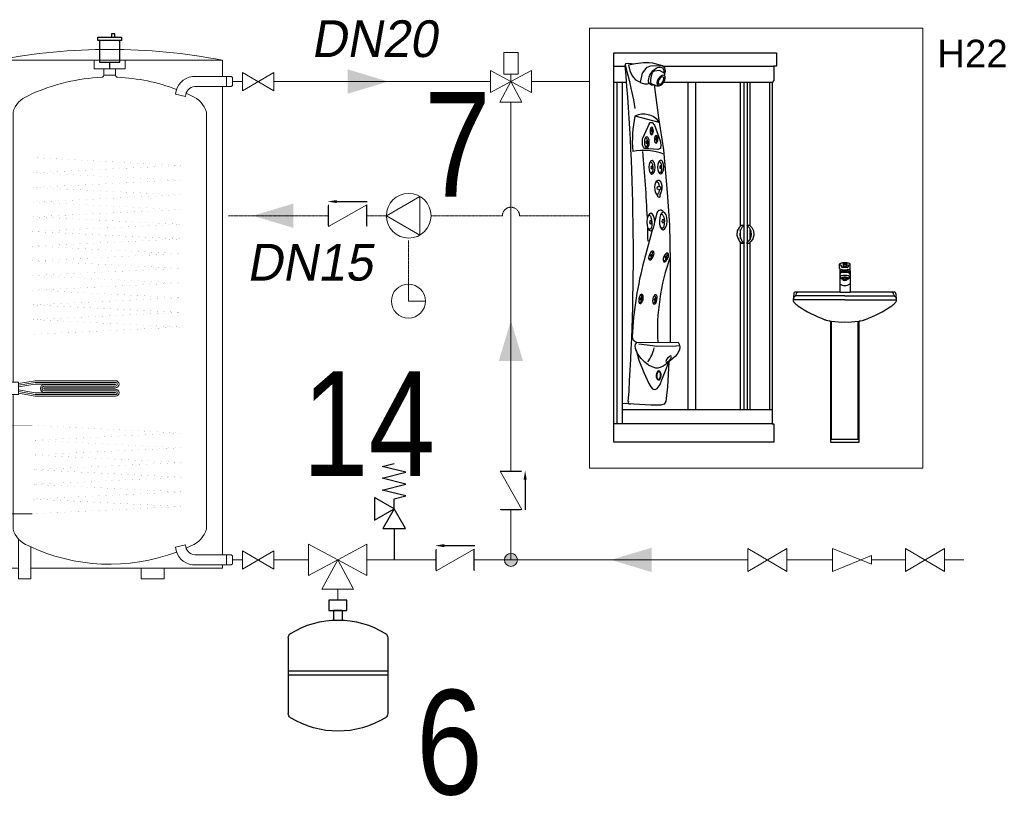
# Model space of a CAD drawing. Header units: millimetres. Extents: x 39871 to 53385, y 51832 to 57813.
# Tile 86 of 88: x 50208 to 50996, y 53057 to 53678. Entities that reach past the tile are written whole.
import ezdxf

# ---------------------------------------------------------------- set-up
doc = ezdxf.new("R2010")
doc.units = ezdxf.units.MM
doc.linetypes.add('ACAD_ISO02W100', pattern=[15, 12, -3])
for name, color, linetype in [('ACQUA CALDA SANITARIA', 7, 'Continuous'), ('SCRITTE', 7, 'Continuous'), ('SIMBOLI IDRAULICI', 7, 'Continuous')]:
    doc.layers.add(name, color=color, linetype=linetype)
for name, color, linetype, lineweight in [('COLLEGAMENTI ELETTRICI', 3, 'Continuous', 30), ('MANDATA', 12, 'Continuous', 30), ('RETE IDRICA', 140, 'Continuous', 30)]:
    doc.layers.add(name, color=color, linetype=linetype, lineweight=lineweight)
doc.styles.add('ARIAL', font='ARIALN.TTF')
doc.styles.get("Standard").update_dxf_attribs({"font": 'GOTHIC.TTF'})

# ---------------------------------------------------------------- blocks, each defined once
blk = doc.blocks.new('Rubinetto')
at = {"layer": 'SIMBOLI IDRAULICI', "lineweight": 13}
for p, q in [((-2.587, 0.762), (0, -0.762)), ((0, 0.762), (-2.587, -0.762)), ((-2.587, 0.762), (-2.587, -0.762)), ((0, 0.762), (0, -0.762))]:
    blk.add_line(p, q, dxfattribs=at)
blk = doc.blocks.new('serbatoio')
at = {"layer": 'ACQUA CALDA SANITARIA'}
for p, q in [((29566.5, -6174.7), (29566.5, -6166.7)), ((29566.5, -6166.7), (29622.5, -6166.7)), ((29622.5, -6174.7), (29566.5, -6174.7)), ((29618.5, -6174.7), (29570.5, -6174.7)), ((29570.5, -6174.7), (29570.5, -6226.8)), ((29606.5, -6158.7), (29598.5, -6158.7)), ((29598.5, -6158.7), (29598.5, -6166.7)), ((29606.5, -6166.7), (29606.5, -6158.7)), ((29618.5, -6226.8), (29618.5, -6174.7)), ((29622.5, -6166.7), (29622.5, -6174.7)), ((29570.5, -6226.8), (29618.5, -6226.8)), ((29594.5, -6242.8), (29594.5, -6226.8))]:
    blk.add_line(p, q, dxfattribs=at)
at = {"layer": 'ACQUA CALDA SANITARIA', "lineweight": 13}
for p, q in [((29325.3, -7433.8), (29325.3, -6221.9)), ((29863.8, -6221.9), (29325.3, -6221.9)), ((29557.4, -6221.9), (29557.4, -6242.8)), ((29631.7, -6221.9), (29631.7, -6242.8)), ((29863.8, -6260.8), (29863.8, -6221.9)), ((29557.4, -6242.8), (29580.5, -6242.8)), ((29580.5, -6257.8), (29580.5, -6242.8)), ((29580.5, -6242.8), (29608.5, -6242.8)), ((29608.5, -6257.8), (29608.5, -6242.8)), ((29631.7, -6242.8), (29608.5, -6242.8)), ((29608.5, -6257.8), (29580.5, -6257.8)), ((29884.1, -6260.8), (29792.2, -6260.8)), ((29873.2, -6284.9), (29873.2, -6260.8)), ((29884.1, -6260.8), (29887.6, -6263.5)), ((29887.6, -6263.5), (29887.6, -6282.2)), ((29884.1, -6284.9), (29797.3, -6284.9)), ((29863.8, -7402.3), (29863.8, -6284.9)), ((29884.1, -6284.9), (29887.6, -6282.2)), ((29751.4, -6303.2), (29775.3, -6308.6)), ((29363.7, -6369), (29363.7, -6345.9)), ((29825.4, -6369), (29825.4, -6345.9)), ((29363.7, -6369), (29363.7, -6990.4)), ((29825.4, -6369), (29825.4, -7318.1)), ((29284.8, -6454.1), (29325.3, -6454.1)), ((29284.8, -6876.3), (29325.3, -6876.3)), ((29363.7, -7019.9), (29363.7, -7318.1)), ((29284.8, -7092.8), (29325.3, -7092.8)), ((29284.8, -7304.2), (29325.3, -7304.2)), ((29409.1, -7304.2), (29325.3, -7304.2)), ((29363.7, -7318.1), (29363.7, -7341.2)), ((29825.4, -7318.1), (29825.4, -7341.2)), ((29376.8, -7459.7), (29376.8, -7364.6)), ((29751.4, -7384), (29775.3, -7378.6)), ((29406.5, -7459.7), (29406.5, -7383.6)), ((29884.1, -7402.3), (29797.3, -7402.3)), ((29873.2, -7402.3), (29873.2, -7426.4)), ((29884.1, -7402.3), (29887.6, -7404.9)), ((29884.1, -7426.4), (29792.2, -7426.4)), ((29863.8, -7433.8), (29863.8, -7426.4)), ((29884.1, -7426.4), (29887.6, -7423.7)), ((29887.6, -7423.7), (29887.6, -7404.9)), ((29325.3, -7433.8), (29376.8, -7433.8)), ((29406.5, -7433.8), (29608.5, -7433.8)), ((29608.5, -7433.8), (29863.8, -7433.8)), ((29669.2, -7433.8), (29669.2, -7459.7)), ((29724.8, -7459.7), (29724.8, -7433.8)), ((29376.8, -7459.7), (29406.5, -7459.7)), ((29669.2, -7459.7), (29724.8, -7459.7))]:
    blk.add_line(p, q, dxfattribs=at)
at = {"layer": 'ACQUA CALDA SANITARIA', "lineweight": 20}
for p, q in [((29376.5, -6993.7), (29416.5, -6986.7)), ((29376.5, -7001.7), (29416.5, -6994.7)), ((29376.8, -6997.7), (29416.8, -6990.7)), ((29608.2, -6986.7), (29416.5, -6986.7)), ((29608.2, -6994.7), (29416.5, -6994.7)), ((29608.2, -6990.7), (29416.8, -6990.7)), ((29608.2, -6995.7), (29438.5, -6995.7)), ((29608.2, -6999.7), (29438.5, -6999.7)), ((29376.5, -7008.7), (29416.5, -7015.7)), ((29376.5, -7016.7), (29416.5, -7023.7)), ((29376.8, -7012.7), (29416.8, -7019.7)), ((29608.2, -7015.7), (29416.5, -7015.7)), ((29608.2, -7023.7), (29416.5, -7023.7)), ((29608.2, -7019.7), (29416.8, -7019.7)), ((29608.2, -7003.7), (29438.5, -7003.7)), ((29608.2, -7006.7), (29438.5, -7006.7)), ((29608.2, -7010.7), (29438.5, -7010.7)), ((29608.2, -7014.7), (29438.5, -7014.7)), ((29616.7, -7014.7), (29616.7, -7014.7)), ((29616.7, -7015.7), (29616.7, -7015.7))]:
    blk.add_line(p, q, dxfattribs=at)
at = {"layer": 'ACQUA CALDA SANITARIA', "lineweight": 13, "const_width": 0.06}
for points in [[(29325.3, -6454.1), (29409.2, -6454.1), (29765.2, -6473.2), (29409.1, -6490.4), (29765.2, -6508.2), (29409.1, -6525.4), (29765.2, -6543.3), (29409.1, -6560.5), (29765.2, -6578.3), (29409.1, -6595.5), (29765.2, -6613.4), (29409.1, -6630.6), (29765.2, -6648.4), (29409.1, -6665.6), (29765.2, -6683.5), (29409.1, -6700.6), (29765.2, -6718.5), (29409.1, -6735.7), (29765.2, -6753.5), (29409.1, -6770.7), (29765.2, -6788.6), (29409.1, -6805.8), (29765.2, -6823.6), (29409.1, -6840.8), (29765.2, -6858.7), (29409.1, -6875.9), (29325.3, -6876.3)], [(29325.3, -7092.8), (29409.2, -7092.8), (29765.2, -7111.8), (29409.1, -7129), (29765.2, -7146.8), (29409.1, -7164), (29765.2, -7181.9), (29409.1, -7199.1), (29765.2, -7216.9), (29409.1, -7234.1), (29765.2, -7252), (29409.1, -7269.2), (29765.2, -7287), (29409.1, -7304.2)]]:
    blk.add_lwpolyline(points, dxfattribs=at)
at = {"layer": 'ACQUA CALDA SANITARIA', "lineweight": 20}
for points in [[(29277.5, -7029.5), (29277.5, -6980.8), (29325.3, -6980.8), (29325.3, -7029.5), (29277.5, -7029.5)], [(29376.5, -7019.9), (29325.3, -7019.9), (29325.3, -6990.4), (29376.5, -6990.4)], [(29376.5, -7019.9), (29376.5, -6990.4)]]:
    blk.add_lwpolyline(points, dxfattribs=at)
at = {"layer": 'ACQUA CALDA SANITARIA', "lineweight": 13}
for centre, radius, start, end in [((29594.5, -7603.1), 1407.2, 78.9688, 101.0312), ((29594.5, -6711.5), 449.2, 103.3255, 115.7214), ((29594.5, -6711.5), 449.2, 92.368, 103.3255), ((29574.9, -6257), 5.73, 280.8389, 351.7704), ((29614.2, -6257), 5.73, 188.2296, 259.1611), ((29594.5, -6711.5), 449.2, 69.2144, 87.632), ((29798.1, -6307.3), 46.9, 97.1686, 174.9475), ((29799.6, -6309), 24.2, 95.2409, 178.9789), ((29421.7, -6363.1), 60.5, 111.4646, 163.54), ((29594.5, -6711.5), 449.2, 64.2786, 66.0696), ((29767.3, -6363.1), 60.5, 16.46, 68.5354), ((29421.7, -7324), 60.5, 196.46, 248.5354), ((29767.3, -7324), 60.5, 291.4646, 343.54), ((29799.6, -7378.1), 24.2, 181.0211, 264.7591), ((29594.5, -6975.6), 449.2, 244.2786, 290.7856), ((29798.1, -7379.8), 46.9, 185.0525, 262.8314), ((29594.5, -6975.6), 449.2, 293.9304, 295.7214)]:
    blk.add_arc(centre, radius, start, end, dxfattribs=at)
at = {"layer": 'ACQUA CALDA SANITARIA', "lineweight": 20}
for centre, radius, start, end in [((29438.5, -7005.2), 9.5, 90, 270), ((29438.5, -7005.2), 5.5, 90, 270), ((29608.2, -6995.2), 8.5, 270, 90), ((29608.2, -6995.2), 4.5, 270, 90), ((29608.2, -6995.2), 0.5, 270, 90), ((29438.5, -7005.2), 1.5, 90, 270), ((29608.2, -7015.2), 8.5, 270, 90), ((29608.2, -7015.2), 4.5, 270, 90), ((29608.2, -7015.2), 0.5, 270, 90)]:
    blk.add_arc(centre, radius, start, end, dxfattribs=at)
at = {"layer": 'ACQUA CALDA SANITARIA', "lineweight": 13, "xscale": 28.8, "yscale": 28.8, "zscale": 28.8}
for p in [(29284.8, -6454.1), (29284.8, -6876.3), (29284.8, -7092.8), (29284.8, -7304.2)]:
    blk.add_blockref('Rubinetto', p, dxfattribs=at)
blk = doc.blocks.new('Vaso espansione')
at = {"layer": 'SIMBOLI IDRAULICI', "linetype": 'Continuous'}
for p, q in [((-3.277, 3.225), (-3.277, 8.246)), ((3.32, 3.225), (3.32, 8.246)), ((3.32, 5.715), (-3.277, 5.715)), ((3.32, 5.438), (-3.277, 5.438)), ((-0.267, 1.412), (-0.267, 2.056)), ((0.31, 1.412), (0.31, 2.056)), ((-0.595, 0.738), (-0.595, 1.412)), ((-0.595, 1.412), (0.617, 1.412)), ((0.31, 1.412), (-0.267, 1.412)), ((0.617, 1.412), (0.617, 0.738)), ((0.617, 0.738), (-0.595, 0.738))]:
    blk.add_line(p, q, dxfattribs=at)
at = {"layer": 'SIMBOLI IDRAULICI', "lineweight": 13}
for p, q in [((0.001, 0.738), (0.001, 0)), ((1.04, 0), (-1.039, 0)), ((-1.039, 0), (0.004, -1.936)), ((0.004, -1.936), (1.04, 0)), ((-1.932, -0.899), (-1.932, -2.978)), ((0.004, -1.936), (-1.932, -0.899)), ((0.004, -1.936), (1.94, -0.899)), ((1.94, -0.899), (1.94, -2.978)), ((-1.932, -2.978), (0.004, -1.936)), ((1.94, -2.978), (0.004, -1.936))]:
    blk.add_line(p, q, dxfattribs=at)
at = {"layer": 'SIMBOLI IDRAULICI', "linetype": 'Continuous'}
for centre, radius, start, end in [((0.022, 3.448), 5.972, 58.25273, 121.74727), ((-2.947, 8.246), 0.33, 121.74727, 180), ((2.99, 8.246), 0.33, 0, 58.25273), ((-2.947, 3.225), 0.33, 180, 238.25273), ((0.022, 8.023), 5.972, 238.25273, 301.74727), ((2.99, 3.225), 0.33, 301.74727, 0)]:
    blk.add_arc(centre, radius, start, end, dxfattribs=at)
blk = doc.blocks.new('Valvola di ritegno')
at = {"layer": 'SIMBOLI IDRAULICI'}
blk.add_line((2.144, 1.016), (-0.029, 1.016), dxfattribs=at)
at = {"layer": 'SIMBOLI IDRAULICI', "lineweight": 13}
for p, q in [((0, -0.771), (0, 0.771)), ((0, 0.771), (2.728, -0.771)), ((2.728, -0.771), (2.728, 0.771))]:
    blk.add_line(p, q, dxfattribs=at)
at = {"layer": 'SIMBOLI IDRAULICI'}
for points in [[(0, -0.701), (0, 0.701)], [(2.728, -0.701), (2.728, 0.701)]]:
    blk.add_lwpolyline(points, dxfattribs=at)
blk.add_solid([(2.144, 0.909), (2.144, 1.124), (2.79, 1.016)], dxfattribs=at)
blk = doc.blocks.new('Valvola di sicurezza')
at = {"layer": 'SIMBOLI IDRAULICI'}
for p, q in [((-0.591, 4.675), (0, 4.823)), ((0.591, 4.38), (-0.591, 4.675)), ((-0.591, 4.084), (0.591, 4.38)), ((0.591, 3.789), (-0.591, 4.084)), ((-0.591, 3.494), (0.591, 3.789)), ((0.591, 3.198), (-0.591, 3.494)), ((0, 2.559), (-0.984, 3.128)), ((-0.984, 3.128), (-0.984, 1.991)), ((0, 3.051), (0.591, 3.198)), ((0, 2.559), (0, 3.051)), ((-0.984, 1.991), (0, 2.559)), ((0, 2.559), (-0.568, 1.575)), ((0.568, 1.575), (0, 2.559)), ((-0.568, 1.575), (0.568, 1.575)), ((0, 1.575), (0, 0))]:
    blk.add_line(p, q, dxfattribs=at)
blk = doc.blocks.new('Circolatore')
at = {"layer": 'SIMBOLI IDRAULICI', "lineweight": 13}
blk.add_lwpolyline([(6.1, -0.01), (1.22, 2.81), (1.22, -2.83)], close=True, dxfattribs=at)
blk.add_circle((2.85, -0.01), 3.26, dxfattribs=at)
blk = doc.blocks.new('sanitari')
at = {"layer": 'ACQUA CALDA SANITARIA'}
for p, q in [((16575.45, 2945.54), (16577.77, 2945.54)), ((16585.27, 2945.54), (16607.5, 2945.54)), ((16578.03, 2942.32), (16575.45, 2942.32)), ((16576.1, 2942.32), (16576.1, 2874.03)), ((16577.21, 2874.03), (16577.21, 2942.32)), ((16607.14, 2942.32), (16585.44, 2942.32)), ((16590.36, 2876.89), (16590.36, 2942.32)), ((16591.85, 2876.89), (16591.85, 2942.32)), ((16600.84, 2913.62), (16600.84, 2942.32)), ((16601.53, 2913.79), (16601.53, 2942.32)), ((16602.18, 2913.79), (16602.18, 2942.32)), ((16602.72, 2913.65), (16602.72, 2942.32)), ((16606.67, 2876.89), (16606.67, 2942.32)), ((16584.09, 2916.22), (16583.65, 2914.58)), ((16583.16, 2912.78), (16581.54, 2906.76)), ((16600.17, 2912.64), (16600.1, 2911.77)), ((16600.53, 2913.31), (16600.17, 2912.64)), ((16601.02, 2913.79), (16600.53, 2913.31)), ((16600.71, 2912.64), (16600.65, 2911.77)), ((16601.07, 2913.31), (16600.71, 2912.64)), ((16600.84, 2911.04), (16600.84, 2912.88)), ((16601.02, 2913.79), (16601.56, 2913.79)), ((16601.56, 2913.79), (16601.07, 2913.31)), ((16601.53, 2910.25), (16601.53, 2913.76)), ((16602.05, 2913.79), (16602.53, 2913.3)), ((16602.05, 2913.79), (16602.59, 2913.79)), ((16602.18, 2910.33), (16602.18, 2913.66)), ((16602.53, 2913.3), (16602.86, 2912.65)), ((16602.59, 2913.79), (16603.07, 2913.3)), ((16602.72, 2911), (16602.72, 2912.92)), ((16602.86, 2912.65), (16602.94, 2911.76)), ((16603.07, 2913.3), (16603.41, 2912.65)), ((16603.41, 2912.65), (16603.48, 2911.76)), ((16600.1, 2911.77), (16600.31, 2911.02)), ((16600.31, 2911.02), (16600.63, 2910.55)), ((16600.65, 2911.77), (16600.85, 2911.02)), ((16600.85, 2911.02), (16601.17, 2910.55)), ((16602.73, 2911.01), (16602.39, 2910.54)), ((16602.94, 2911.76), (16602.73, 2911.01)), ((16603.27, 2911.01), (16602.93, 2910.54)), ((16603.48, 2911.76), (16603.27, 2911.01)), ((16600.63, 2910.55), (16601.05, 2910.19)), ((16600.84, 2876.89), (16600.84, 2910.37)), ((16601.05, 2910.19), (16601.6, 2910.19)), ((16601.17, 2910.55), (16601.6, 2910.19)), ((16601.53, 2876.89), (16601.53, 2910.19)), ((16602.39, 2910.54), (16602.03, 2910.19)), ((16602.03, 2910.19), (16602.57, 2910.19)), ((16602.18, 2876.89), (16602.18, 2910.19)), ((16602.93, 2910.54), (16602.57, 2910.19)), ((16602.72, 2876.89), (16602.72, 2910.34)), ((16620.61, 2905.11), (16620.61, 2905.96)), ((16620.68, 2904.95), (16620.68, 2904.65)), ((16621.03, 2905.4), (16621.03, 2905.59)), ((16622.22, 2905.29), (16621.14, 2905.29)), ((16621.31, 2906.03), (16621.31, 2905.96)), ((16621.31, 2905.96), (16621.31, 2905.66)), ((16622.05, 2906.03), (16622.05, 2905.96)), ((16622.05, 2905.96), (16622.05, 2905.66)), ((16622.33, 2905.59), (16622.33, 2905.4)), ((16622.68, 2904.95), (16622.68, 2904.65)), ((16622.75, 2905.11), (16622.75, 2905.96)), ((16620.65, 2904.65), (16620.65, 2900.35)), ((16621.26, 2903.14), (16621.26, 2902.86)), ((16621.68, 2904.38), (16621.68, 2904.42)), ((16622.11, 2903.14), (16622.11, 2902.86)), ((16622.71, 2904.65), (16622.71, 2900.35)), ((16611.45, 2900.04), (16611.33, 2898.86)), ((16621.68, 2898.86), (16611.38, 2898.86)), ((16620.65, 2900.35), (16611.78, 2900.35)), ((16621.68, 2899.63), (16611.79, 2899.63)), ((16620.65, 2900.35), (16622.71, 2900.35)), ((16621.68, 2899.63), (16631.57, 2899.63)), ((16621.68, 2898.86), (16632.01, 2898.86)), ((16631.58, 2900.35), (16622.71, 2900.35)), ((16632.03, 2898.86), (16631.91, 2900.04)), ((16618.82, 2894.59), (16618.82, 2870.38)), ((16619.02, 2870.93), (16619.02, 2894.56)), ((16624.34, 2870.93), (16624.34, 2894.56)), ((16624.54, 2870.38), (16624.54, 2894.59)), ((16580.01, 2890.32), (16588.32, 2890.36)), ((16588.32, 2890.36), (16588.53, 2889.96)), ((16588.53, 2889.96), (16588.69, 2889.41)), ((16588.69, 2889.41), (16588.59, 2888.85)), ((16580.25, 2887.98), (16579.92, 2888.68)), ((16580.96, 2887.09), (16580.25, 2887.98)), ((16581.7, 2886.38), (16580.96, 2887.09)), ((16587.73, 2887.48), (16586.87, 2886.75)), ((16588.13, 2887.99), (16587.73, 2887.48)), ((16588.59, 2888.85), (16588.13, 2887.99)), ((16582.38, 2885.79), (16581.7, 2886.38)), ((16583.12, 2885.46), (16582.38, 2885.79)), ((16583.85, 2885.18), (16583.12, 2885.46)), ((16584.29, 2885.18), (16583.85, 2885.18)), ((16584.72, 2885.27), (16584.29, 2885.18)), ((16585.33, 2885.58), (16584.72, 2885.27)), ((16585.95, 2885.95), (16585.33, 2885.58)), ((16586.87, 2886.75), (16585.95, 2885.95)), ((16577.21, 2876.89), (16607.14, 2876.89)), ((16607.14, 2874.03), (16575.45, 2874.03)), ((16618.82, 2870.38), (16624.54, 2870.38)), ((16619.02, 2870.93), (16624.34, 2870.93))]:
    blk.add_line(p, q, dxfattribs=at)
at = {"layer": 'ACQUA CALDA SANITARIA', "lineweight": 13}
blk.add_lwpolyline([(16570.63, 2953.18), (16637.25, 2953.18), (16637.25, 2865.16), (16570.63, 2865.16)], close=True, dxfattribs=at)
at = {"layer": 'ACQUA CALDA SANITARIA'}
blk.add_lwpolyline([(16607.5, 2945.54), (16607.5, 2942.69), (16607.14, 2942.32), (16607.14, 2874.03), (16607.5, 2874.03), (16607.5, 2870.38), (16575.45, 2870.38), (16575.45, 2948.21), (16591.74, 2948.21), (16608.03, 2948.21), (16608.03, 2945.54)], close=True, dxfattribs=at)
for points in [[(16585.62, 2943.64), (16585.78, 2944.56), (16585.68, 2945.19), (16585.21, 2945.59), (16583.29, 2946.15), (16582.53, 2946.25), (16581.44, 2946.21), (16579.78, 2946.05), (16578.39, 2945.75), (16578.46, 2945.52), (16578.72, 2944.49), (16579.12, 2943.63), (16579.82, 2942.84), (16580.44, 2942.51), (16580.97, 2942.25), (16581.64, 2942.05), (16582.2, 2942.05), (16582.53, 2942.13)], [(16579.39, 2945.96), (16578.99, 2946.01), (16578.42, 2946.08), (16577.8, 2946.02), (16577.72, 2945.79), (16577.8, 2945.53), (16578.09, 2944.49), (16578.46, 2943.04), (16579.02, 2940.56), (16579.39, 2938.82), (16579.68, 2937.1)], [(16580.79, 2942.34), (16581.24, 2944.13), (16582.13, 2945.38), (16582.9, 2945.61), (16583.96, 2945.68), (16585.21, 2945.59)], [(16585.7, 2944.1), (16585.66, 2944.1), (16584.58, 2944.7), (16583.58, 2944.58), (16583.26, 2944.42), (16583.06, 2944.02), (16582.86, 2943.3), (16582.82, 2942.82), (16582.82, 2942.38), (16582.86, 2942.11), (16584.06, 2941.63), (16584.39, 2941.63)], [(16583.51, 2941.81), (16584.4, 2935.22), (16585.39, 2928.8), (16586.13, 2920.27), (16586.62, 2913.85), (16586.75, 2906.44), (16586.75, 2898.23), (16586.75, 2890.35)], [(16584.54, 2934.29), (16579.71, 2935.56)], [(16582.54, 2934.03), (16581.24, 2931.06)], [(16582.54, 2934.03), (16582.74, 2934.27), (16583.14, 2934.27), (16583.59, 2933.74)], [(16582.82, 2933.14), (16582.86, 2933.16), (16582.94, 2933.17), (16583.03, 2933.08), (16583.09, 2932.9), (16583.15, 2932.61), (16583.14, 2932.35), (16583.1, 2932.11), (16583.04, 2931.99), (16582.98, 2931.96), (16582.87, 2931.97), (16582.8, 2932.06)], [(16583.59, 2933.74), (16584.72, 2930.64)], [(16581.18, 2930.19), (16581.24, 2931.06)], [(16581.74, 2931.15), (16581.8, 2931.18), (16581.91, 2931.19), (16582.03, 2931.07), (16582.13, 2930.81), (16582.22, 2930.38), (16582.2, 2930.01), (16582.14, 2929.67), (16582.05, 2929.49), (16581.97, 2929.44), (16581.81, 2929.47), (16581.7, 2929.59)], [(16583.7, 2931.48), (16583.74, 2931.5), (16583.82, 2931.51), (16583.91, 2931.42), (16583.97, 2931.24), (16584.03, 2930.94), (16584.02, 2930.69), (16583.98, 2930.45), (16583.92, 2930.33), (16583.86, 2930.3), (16583.75, 2930.31), (16583.68, 2930.4)], [(16584.72, 2930.64), (16584.88, 2929.84), (16584.84, 2929.11), (16584.29, 2928.9)], [(16581.23, 2929.76), (16581.18, 2930.19)], [(16581.64, 2929.12), (16581.41, 2929.35), (16581.23, 2929.76)], [(16584.29, 2928.9), (16581.64, 2929.12)], [(16584.44, 2926.36), (16584.52, 2926.41), (16584.65, 2926.42), (16584.81, 2926.26), (16584.93, 2925.94), (16585.04, 2925.4), (16585.02, 2924.95), (16584.94, 2924.52), (16584.83, 2924.3), (16584.73, 2924.24), (16584.53, 2924.27), (16584.39, 2924.42)], [(16582.7, 2926.33), (16582.78, 2926.37), (16582.91, 2926.38), (16583.07, 2926.23), (16583.19, 2925.9), (16583.3, 2925.37), (16583.27, 2924.92), (16583.2, 2924.49), (16583.09, 2924.26), (16582.98, 2924.21), (16582.79, 2924.24), (16582.65, 2924.39)], [(16584.58, 2920.83), (16584.57, 2920.78), (16584.49, 2920.3), (16584.36, 2920.04), (16584.25, 2919.98), (16584.03, 2920.01), (16583.88, 2920.19)], [(16583.93, 2922.37), (16584.01, 2922.42), (16584.16, 2922.43), (16584.34, 2922.26), (16584.48, 2921.89), (16584.56, 2921.49)], [(16584.35, 2921.53), (16584.78, 2921.45), (16584.87, 2921.24), (16584.84, 2921.02), (16584.75, 2920.85), (16584.62, 2920.81), (16584.33, 2920.91)], [(16582.34, 2915.65), (16582.44, 2915.71), (16582.61, 2915.73), (16582.81, 2915.53), (16582.96, 2915.11), (16583.1, 2914.43), (16583.07, 2913.85), (16582.98, 2913.3), (16582.83, 2913.01), (16582.7, 2912.94), (16582.46, 2912.98), (16582.28, 2913.17)], [(16584.83, 2915.87), (16584.93, 2915.93), (16585.1, 2915.94), (16585.3, 2915.75), (16585.46, 2915.33), (16585.6, 2914.64), (16585.57, 2914.07), (16585.47, 2913.51), (16585.33, 2913.22), (16585.2, 2913.15), (16584.95, 2913.19), (16584.77, 2913.39)], [(16582.97, 2908.44), (16583.03, 2908.45), (16583.12, 2908.42), (16583.18, 2908.28), (16583.17, 2908.04), (16583.1, 2907.66), (16582.97, 2907.38), (16582.81, 2907.12), (16582.67, 2907.01), (16582.59, 2907), (16582.48, 2907.07), (16582.43, 2907.2)], [(16585.88, 2908.06), (16585.94, 2908.07), (16586.03, 2908.04), (16586.09, 2907.9), (16586.08, 2907.66), (16586.01, 2907.29), (16585.88, 2907), (16585.72, 2906.75), (16585.59, 2906.63), (16585.51, 2906.62), (16585.39, 2906.69), (16585.34, 2906.83)], [(16580.75, 2899.74), (16580.8, 2899.76), (16580.9, 2899.75), (16580.99, 2899.63), (16581.03, 2899.39), (16581.03, 2899.01), (16580.96, 2898.71), (16580.86, 2898.42), (16580.75, 2898.28), (16580.67, 2898.26), (16580.54, 2898.3), (16580.47, 2898.42)], [(16583.52, 2899.64), (16583.58, 2899.66), (16583.67, 2899.65), (16583.76, 2899.52), (16583.8, 2899.29), (16583.81, 2898.91), (16583.74, 2898.6), (16583.63, 2898.32), (16583.53, 2898.18), (16583.45, 2898.15), (16583.32, 2898.2), (16583.25, 2898.32)], [(16588.63, 2889.61), (16587.95, 2889.54), (16584.01, 2889.51), (16583.18, 2889.61), (16580.47, 2889.94)], [(16579.91, 2888.74), (16580.5, 2886.79), (16581.5, 2884.31), (16582.5, 2882.12), (16582.86, 2881.4), (16583.26, 2880.96), (16583.74, 2880.92), (16584.14, 2881.08), (16584.74, 2881.88), (16585.1, 2882.84), (16585.74, 2884.51), (16586.45, 2886.38)], [(16586.45, 2886.38), (16586.18, 2881.44), (16585.86, 2878.5), (16585.55, 2877.99), (16584.78, 2877.74), (16582.86, 2877.74), (16577.21, 2878.08)]]:
    blk.add_lwpolyline(points, dxfattribs=at)
for centre, radius, start, end in [((16144.24, 2908.1), 435.14, 356.097, 4.9529), ((16603.62, 2930.49), 24.45, 168.0121, 184.6197), ((16581.36, 2932.04), 3.9, 75.2073, 115.0997), ((16581.97, 2932.92), 2.91, 28.1061, 82.416), ((16581.41, 2917.27), 11.45, 69.2673, 100.8402), ((16348.25, 2905.67), 234.12, 2.331, 5.5954), ((16584.48, 2919.68), 0.301, 164.2904, 42.879), ((16584.78, 2916.03), 0.715, 23.8698, 164.9543), ((16348.25, 2905.67), 234.12, 1.1916, 1.8581), ((16651.45, 2887.97), 72.39, 164.9543, 177.2128), ((16628.03, 2892.65), 43.84, 160.359, 183.0182), ((16620.7, 2905.96), 0.0948, 122.0017, 180), ((16620.7, 2905.96), 0.0948, 180, 237.9983), ((16620.7, 2905.11), 0.0909, 176.9832, 180), ((16620.7, 2905.11), 0.0909, 180, 238.7191), ((16621.16, 2905.22), 0.964, 104.5123, 122.0017), ((16621.16, 2906.69), 0.964, 237.9983, 253.8563), ((16621.16, 2905.87), 0.982, 238.7191, 255.8744), ((16621.68, 2904.47), 1.11, 151.3411, 154.1581), ((16620.78, 2904.97), 0.0917, 180, 237.3404), ((16621.21, 2905.63), 0.883, 237.3404, 255.1306), ((16620.84, 2905.59), 0.185, 0, 73.8563), ((16621.47, 2904.02), 2.2, 96.1198, 104.5123), ((16621.47, 2907.11), 2.26, 255.8744, 264.049), ((16621.5, 2906.72), 2, 255.1306, 263.724), ((16621.14, 2905.4), 0.111, 180, 270), ((16621.47, 2907.68), 2.26, 259.7773, 264.049), ((16621.68, 2902.1), 4.14, 90, 96.1198), ((16621.68, 2909.67), 4.25, 264.049, 270), ((16621.68, 2909.09), 4.25, 264.049, 270), ((16621.34, 2906.03), 0.0329, 122.1163, 180), ((16621.68, 2910.19), 4.25, 265.0167, 270), ((16621.68, 2910.12), 4.25, 265.0167, 270), ((16621.42, 2905.66), 0.111, 180, 266.4205), ((16621.5, 2905.78), 0.331, 104.5742, 122.1163), ((16621.68, 2909.8), 4.25, 266.4205, 270), ((16621.61, 2905.37), 0.756, 96.1468, 104.5742), ((16621.68, 2904.71), 1.42, 90, 96.1468), ((16621.68, 2902.1), 4.14, 83.8802, 90), ((16621.68, 2904.71), 1.42, 83.8532, 90), ((16621.68, 2910.19), 4.25, 270, 274.9833), ((16621.68, 2910.12), 4.25, 270, 274.9833), ((16621.68, 2909.8), 4.25, 270, 273.5795), ((16621.68, 2909.67), 4.25, 270, 275.951), ((16621.68, 2909.09), 4.25, 270, 275.951), ((16621.75, 2905.37), 0.756, 75.4258, 83.8532), ((16621.86, 2905.78), 0.331, 57.8837, 75.4258), ((16621.94, 2905.66), 0.111, 273.5795, 0), ((16622.02, 2906.03), 0.0329, 0, 57.8837), ((16621.86, 2906.72), 2, 276.276, 284.8694), ((16621.89, 2904.02), 2.2, 75.4877, 83.8802), ((16621.89, 2907.68), 2.26, 275.951, 280.2227), ((16621.89, 2907.11), 2.26, 275.951, 284.1256), ((16622.22, 2905.4), 0.111, 270, 360), ((16622.52, 2905.59), 0.185, 106.1437, 180), ((16622.15, 2905.63), 0.883, 284.8694, 302.6596), ((16622.2, 2905.22), 0.964, 57.9983, 75.4877), ((16622.2, 2905.87), 0.982, 284.1256, 301.2809), ((16622.2, 2906.69), 0.964, 286.1437, 302.0017), ((16622.58, 2904.97), 0.0917, 302.6596, 0), ((16621.68, 2904.47), 1.11, 25.8419, 28.6589), ((16622.66, 2905.96), 0.0948, 360, 57.9983), ((16622.66, 2905.96), 0.0948, 302.0017, 0), ((16622.66, 2905.11), 0.0909, 301.2809, 0), ((16622.66, 2905.11), 0.0909, 0, 3.0168), ((16620.74, 2904.65), 0.0921, 126.7807, 180), ((16620.74, 2904.65), 0.0921, 180, 237.8952), ((16621.02, 2903.84), 0.37, 103.7194, 180), ((16621.02, 2903.27), 0.37, 103.7194, 180), ((16621.68, 2904.45), 1.57, 228.7898, 254.3007), ((16621.06, 2904.64), 0.414, 199.1592, 240.0948), ((16620.76, 2904.65), 0.0752, 180, 240.6972), ((16621.18, 2905.36), 0.928, 237.8952, 255.432), ((16621.68, 2904.59), 1.57, 231.5492, 243.802), ((16621.19, 2905.43), 0.965, 240.6972, 256.9128), ((16621.68, 2901.12), 3.17, 76.2806, 103.7194), ((16621.68, 2900.55), 3.17, 76.2806, 103.7194), ((16621.48, 2906.51), 2.12, 255.432, 263.8559), ((16621.49, 2906.69), 2.26, 256.9128, 264.4998), ((16621.11, 2903.14), 0.0777, 127.2408, 180), ((16621.11, 2903.14), 0.0777, 180, 232.7592), ((16621.38, 2902.79), 0.521, 107.4777, 127.2408), ((16621.38, 2903.49), 0.521, 232.7592, 252.5223), ((16621.56, 2902.21), 1.12, 97.4308, 107.4777), ((16621.56, 2904.07), 1.12, 252.5223, 254.2426), ((16621.68, 2908.36), 3.98, 263.8559, 270), ((16621.3, 2903.14), 0.0495, 126.7242, 180), ((16621.3, 2902.86), 0.0495, 126.7242, 180), ((16621.3, 2902.86), 0.0495, 180, 233.2758), ((16621.68, 2908.71), 4.29, 264.4998, 270), ((16621.69, 2908.45), 3.75, 263.724, 270), ((16621.48, 2902.9), 0.345, 107.172, 126.7242), ((16621.48, 2902.62), 0.345, 107.172, 126.7242), ((16621.48, 2903.1), 0.345, 233.2758, 252.828), ((16621.6, 2902.52), 0.75, 97.2941, 107.172), ((16621.6, 2902.24), 0.75, 97.2941, 107.172), ((16621.6, 2903.48), 0.75, 252.828, 262.7059), ((16621.68, 2901.29), 2.05, 90, 97.4308), ((16621.68, 2901.9), 1.37, 90, 97.2941), ((16621.68, 2901.62), 1.37, 90, 97.2941), ((16621.67, 2908.45), 3.75, 270, 276.276), ((16621.68, 2908.71), 4.29, 270, 275.5002), ((16621.68, 2908.36), 3.98, 270, 276.1441), ((16621.68, 2901.29), 2.05, 82.5692, 90), ((16621.68, 2901.9), 1.37, 82.7059, 90), ((16621.68, 2901.62), 1.37, 82.7059, 90), ((16621.76, 2902.52), 0.75, 72.828, 82.7059), ((16621.76, 2902.24), 0.75, 72.828, 82.7059), ((16621.76, 2903.48), 0.75, 277.2941, 287.172), ((16621.8, 2902.21), 1.12, 72.5223, 82.5692), ((16621.88, 2902.9), 0.345, 53.2758, 72.828), ((16621.88, 2902.62), 0.345, 53.2758, 72.828), ((16621.88, 2903.1), 0.345, 287.172, 306.7242), ((16621.88, 2906.69), 2.26, 275.5002, 283.0872), ((16622.06, 2903.14), 0.0495, 360, 53.2758), ((16622.06, 2902.86), 0.0495, 360, 53.2758), ((16622.06, 2902.86), 0.0495, 306.7242, 0), ((16621.88, 2906.51), 2.12, 276.1441, 284.568), ((16621.68, 2904.45), 1.57, 285.6993, 294.3157), ((16621.8, 2904.07), 1.12, 285.7574, 287.4777), ((16621.98, 2902.79), 0.521, 52.7592, 72.5223), ((16621.98, 2903.49), 0.521, 287.4777, 307.2408), ((16622.25, 2903.14), 0.0777, 0, 52.7592), ((16622.25, 2903.14), 0.0777, 307.2408, 0), ((16621.68, 2904.45), 1.57, 294.3157, 311.2102), ((16621.68, 2904.59), 1.57, 296.198, 308.4508), ((16622.17, 2905.43), 0.965, 283.0872, 299.3028), ((16622.18, 2905.36), 0.928, 284.568, 302.1048), ((16622.35, 2903.84), 0.37, 0, 76.2806), ((16622.35, 2903.27), 0.37, 0, 76.2806), ((16622.3, 2904.64), 0.414, 299.9052, 340.8408), ((16622.6, 2904.65), 0.0752, 299.3028, 0), ((16622.62, 2904.65), 0.0921, 302.1048, 0), ((16622.62, 2904.65), 0.0921, 360, 53.2193), ((16621.68, 2903.23), 1.57, 228.7898, 311.2102), ((16621.68, 2904.1), 1.37, 262.7059, 270), ((16621.68, 2904.1), 1.37, 270, 277.2941), ((16612.08, 2898.84), 0.749, 178.6323, 218.1999), ((16612.08, 2898.91), 0.703, 127.6407, 184.6144), ((16611.74, 2900.07), 0.288, 81.8118, 184.6538), ((16611.3, 2899.91), 0.562, 307.6126, 351.6721), ((16612.43, 2899.76), 0.578, 91.6658, 172.8846), ((16630.93, 2899.76), 0.578, 7.1154, 88.3342), ((16632.06, 2899.91), 0.562, 188.3279, 232.3874), ((16631.62, 2900.07), 0.288, 355.3462, 98.1882), ((16631.29, 2898.89), 0.722, 357.5227, 53.7299), ((16631.16, 2898.88), 0.864, 324.5219, 358.6459), ((16613.6, 2899.87), 2.58, 215.4781, 239.6253), ((16625.68, 2917), 23.54, 235.3358, 250.1597), ((16617.68, 2917), 23.54, 289.8403, 304.6642), ((16629.76, 2899.87), 2.58, 300.3747, 324.5219), ((16620.99, 2906.06), 11.67, 253.5521, 259.2652), ((16620.99, 2906.06), 11.67, 260.2606, 273.3701), ((16622.37, 2906.06), 11.67, 266.6299, 279.7394), ((16622.37, 2906.06), 11.67, 280.7348, 286.4479), ((16580.22, 2891.45), 1.07, 177.9616, 256.1709), ((16580.89, 2889.47), 1.23, 136.0015, 216.3205), ((16576.34, 2890.82), 7.38, 323.2746, 347.5864), ((16578.74, 2878.37), 0.383, 163.1922, 268.8667)]:
    blk.add_arc(centre, radius, start, end, dxfattribs=at)
at = {"layer": 'ACQUA CALDA SANITARIA', "extrusion": (0, 0, -1)}
for centre, major_axis, ratio, start_param, end_param in [((16583.94, 2943.57), (1.2, 1.66), 0.573156, 2.489608, 7.094213), ((16584.39, 2921.25), (0.02, 1.54), 0.448685, 3.405331, 8.93044), ((16584.34, 2921.22), (0.007, 0.306), 0.606753, 3.141593, 6.479681)]:
    blk.add_ellipse(centre, major_axis=major_axis, ratio=ratio, start_param=start_param, end_param=end_param, dxfattribs=at)
for centre, major_axis, ratio in [((16584.91, 2942.68), (0.64, 1.01), 0.533749), ((16584.91, 2942.68), (0.452, 0.705), 0.533749), ((16583.02, 2932.57), (0.004, 0.152), 0.606753), ((16583.05, 2932.59), (0.012, 0.763), 0.448685), ((16582.07, 2930.35), (0.02, 1.1), 0.448685), ((16582.03, 2930.33), (0.005, 0.218), 0.606753), ((16583.93, 2930.92), (0.012, 0.763), 0.448685), ((16583.91, 2930.91), (0.004, 0.152), 0.606753), ((16583.11, 2925.33), (0.02, 1.37), 0.448685), ((16584.85, 2925.37), (0.02, 1.37), 0.448685), ((16583.07, 2925.31), (0.006, 0.272), 0.606753), ((16584.81, 2925.34), (0.006, 0.272), 0.606753), ((16582.86, 2914.38), (0.03, 1.75), 0.448685), ((16582.81, 2914.35), (0.008, 0.348), 0.606753), ((16585.36, 2914.6), (0.03, 1.75), 0.448685), ((16585.3, 2914.57), (0.008, 0.348), 0.606753), ((16582.97, 2907.69), (0.374, 0.874), 0.448685), ((16582.94, 2907.69), (0.076, 0.173), 0.606753), ((16585.88, 2907.31), (0.374, 0.874), 0.448685), ((16585.85, 2907.31), (0.076, 0.173), 0.606753), ((16580.9, 2899.01), (0.188, 0.932), 0.448685), ((16580.87, 2899), (0.039, 0.185), 0.606753), ((16583.68, 2898.91), (0.188, 0.932), 0.448685), ((16583.64, 2898.89), (0.039, 0.185), 0.606753), ((16586.44, 2886.98), (0.523, 0.599), 0.36133), ((16584.44, 2883.7), (0.06, 0.897), 0.554766)]:
    blk.add_ellipse(centre, major_axis=major_axis, ratio=ratio, dxfattribs=at)
at = {"layer": 'ACQUA CALDA SANITARIA'}
blk.add_open_spline([(16584.49, 2884.47), (16584.51, 2884.47), (16584.54, 2884.47), (16584.59, 2884.44), (16584.62, 2884.42), (16584.7, 2884.32), (16584.75, 2884.21), (16584.82, 2883.95), (16584.83, 2883.81), (16584.81, 2883.53), (16584.78, 2883.4), (16584.68, 2883.15), (16584.61, 2883.04), (16584.52, 2882.96), (16584.49, 2882.94), (16584.43, 2882.92), (16584.41, 2882.92), (16584.37, 2882.92), (16584.34, 2882.93), (16584.29, 2882.95), (16584.26, 2882.98), (16584.18, 2883.07), (16584.12, 2883.18), (16584.06, 2883.44), (16584.05, 2883.58), (16584.07, 2883.86), (16584.1, 2884), (16584.19, 2884.25), (16584.26, 2884.35), (16584.36, 2884.43), (16584.39, 2884.45), (16584.45, 2884.47), (16584.47, 2884.48), (16584.49, 2884.47)], degree=3, knots=[0, 0, 0, 0, 0.261799, 0.261799, 0.523599, 0.523599, 1.047198, 1.047198, 1.570796, 1.570796, 2.094395, 2.094395, 2.617994, 2.617994, 2.879793, 2.879793, 3.141593, 3.141593, 3.403392, 3.403392, 3.665191, 3.665191, 4.18879, 4.18879, 4.712389, 4.712389, 5.235988, 5.235988, 5.759587, 5.759587, 6.021386, 6.021386, 6.283185, 6.283185, 6.283185, 6.283185], dxfattribs=at)
at = {"layer": 'SCRITTE', "insert": (16664.42, 2948.09), "char_height": 5.5, "width": 48.5368, "attachment_point": 5}
blk.add_mtext('\\pxql;{\\fArial|b0|i0|c0|p34;H22}', dxfattribs=at)

msp = doc.modelspace()

# ---------------------------------------------------------------- hatches: boundary and pattern name
at = {"layer": 'RETE IDRICA', "lineweight": 13}
h = msp.add_hatch(color=256, dxfattribs=at)
h.dxf.hatch_style = 1
h.paths.add_polyline_path([(50606.17, 53245.78, 1), (50595.79, 53245.78, 1)])

# ---------------------------------------------------------------- linework, layer by layer
at = {"lineweight": 13}
for q in [(50518.98, 53466.37), (50532.61, 53452.75)]:
    msp.add_line((50518.98, 53452.75), q, dxfattribs=at)
msp.add_circle((50518.98, 53452.75), 13.62, dxfattribs=at)
at = {"layer": 'COLLEGAMENTI ELETTRICI', "linetype": 'ACAD_ISO02W100', "lineweight": 13, "ltscale": 0.02}
msp.add_line((50518.98, 53466.37), (50518.98, 53501.26), dxfattribs=at)
at = {"layer": 'MANDATA', "lineweight": 13}
for p, q in [((50378.23, 53628.38), (50386.21, 53628.38)), ((50411.18, 53628.38), (50584.63, 53628.41)), ((50617.33, 53628.41), (50663.91, 53628.38))]:
    msp.add_line(p, q, dxfattribs=at)
at = {"layer": 'MANDATA', "linetype": 'ACAD_ISO02W100', "lineweight": 13, "ltscale": 0.02}
for p, q in [((50375.08, 53521.03), (50455.04, 53521.03)), ((50485.6, 53521.03), (50501.36, 53521.03)), ((50537.09, 53521.03), (50594.15, 53521.03)), ((50607.85, 53521.03), (50663.91, 53521.03))]:
    msp.add_line(p, q, dxfattribs=at)
msp.add_arc((50601, 53521.03), 6.85, 0, 180, dxfattribs=at)
at = {"layer": 'MANDATA', "lineweight": 13}
for points in [[(50470.42, 53618.65), (50470.42, 53638.15), (50502.77, 53628.38)], [(50426.93, 53530.8), (50426.93, 53511.3), (50394.58, 53521.07)]]:
    msp.add_solid(points, dxfattribs=at)
at = {"layer": 'RETE IDRICA', "lineweight": 13}
for p, q in [((50601.01, 53612.03), (50600.98, 53316.6)), ((50600.98, 53286.05), (50600.98, 53245.78)), ((50378.23, 53245.78), (50386.21, 53245.78)), ((50411.18, 53245.78), (50439.04, 53245.78)), ((50485.76, 53245.78), (50541.12, 53245.78)), ((50571.67, 53245.78), (50790.51, 53245.78)), ((50821.72, 53245.78), (50858.22, 53245.78)), ((50889.42, 53245.78), (50916.73, 53245.78)), ((50889.43, 53245.78), (50916.73, 53245.78)), ((50947.95, 53245.78), (50963.35, 53245.78))]:
    msp.add_line(p, q, dxfattribs=at)
msp.add_circle((50600.98, 53245.78), 5.19, dxfattribs=at)
for points in [[(50610.71, 53404.73), (50591.21, 53404.73), (50600.98, 53437.08)], [(50713.44, 53255.51), (50713.44, 53236.01), (50681.09, 53245.78)]]:
    msp.add_solid(points, dxfattribs=at)
at = {"layer": 'SIMBOLI IDRAULICI', "lineweight": 13}
for p, q in [((50584.63, 53619.63), (50584.63, 53637.19)), ((50584.63, 53637.19), (50600.98, 53628.38)), ((50617.33, 53637.19), (50600.98, 53628.38)), ((50617.33, 53619.63), (50617.33, 53637.19)), ((50600.98, 53628.38), (50584.63, 53619.63)), ((50600.98, 53628.38), (50592.22, 53612.03)), ((50600.98, 53628.38), (50600.98, 53634.42)), ((50609.79, 53612.03), (50600.98, 53628.38)), ((50600.98, 53628.38), (50617.33, 53619.63)), ((50592.22, 53612.03), (50609.79, 53612.03)), ((50858.22, 53254.98), (50889.43, 53242.26)), ((50858.22, 53254.98), (50858.22, 53236.58)), ((50889.43, 53249.3), (50858.22, 53236.58)), ((50889.43, 53249.3), (50889.43, 53242.26))]:
    msp.add_line(p, q, dxfattribs=at)
msp.add_lwpolyline([(50595.19, 53651.76), (50606.76, 53651.76), (50606.76, 53634.42), (50595.19, 53634.42)], close=True, dxfattribs=at)

# ---------------------------------------------------------------- block references
at = {"lineweight": 30, "xscale": 4, "yscale": 4, "zscale": 4}
msp.add_blockref('sanitari', (-15618.59, 41858.48), dxfattribs=at)
at = {"lineweight": 13}
for name, p, xscale, yscale, zscale in [('serbatoio', (40360.6, 55730.88), 0.3351766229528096, 0.3351766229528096, 0.3351766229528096), ('Rubinetto', (50790.51, 53245.78), -12.06635842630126, 12.06635842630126, 12.06635842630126)]:
    msp.add_blockref(name, p, dxfattribs=dict(at, xscale=xscale, yscale=yscale, zscale=zscale))
at = {"color": 1, "lineweight": 13}
for name, p, xscale, yscale, zscale in [('Rubinetto', (50386.21, 53628.38), -9.653086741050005, 9.653086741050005, 9.653086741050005), ('Valvola di sicurezza', (50507.47, 53245.75), 16, 16, 16), ('Valvola di ritegno', (50571.67, 53245.78), -11.2, 11.2, 11.2), ('Rubinetto', (50386.21, 53245.78), -9.653086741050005, 9.653086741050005, 9.653086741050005), ('Rubinetto', (50916.73, 53245.78), -12.06635842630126, 12.06635842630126, 12.06635842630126)]:
    msp.add_blockref(name, p, dxfattribs=dict(at, xscale=xscale, yscale=yscale, zscale=zscale))
for name, p, xscale, yscale, zscale, rotation in [('Circolatore', (50534.85, 53521), 5.488, 5.488, 5.488, 180), ('Valvola di ritegno', (50485.6, 53521.03), -11.2, 11.2, 11.2, 359.9999968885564), ('Valvola di ritegno', (50600.98, 53286.05), -11.2, 11.2, 11.2, 270), ('Vaso espansione', (50462.35, 53222.39), -12.06635842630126, 12.06635842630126, 12.06635842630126, 180)]:
    msp.add_blockref(name, p, dxfattribs=dict(at, xscale=xscale, yscale=yscale, zscale=zscale, rotation=rotation))

# ---------------------------------------------------------------- texts
at = {"oblique": 10}
for s, p in [('DN20', (50441.05, 53647.97)), ('DN15', (50389.6, 53469.17))]:
    msp.add_text(s, height=29.385, dxfattribs=at).set_placement(p)
at = {"color": 3, "style": 'ARIAL'}
for s, height, p in [('7', 83.57, (50531.55, 53536.35)), ('14', 83.571, (50433.93, 53312.91)), ('6', 83.57, (50525.15, 53058.14))]:
    msp.add_text(s, height=height, dxfattribs=at).set_placement(p)

doc.saveas('drawing.dxf')
